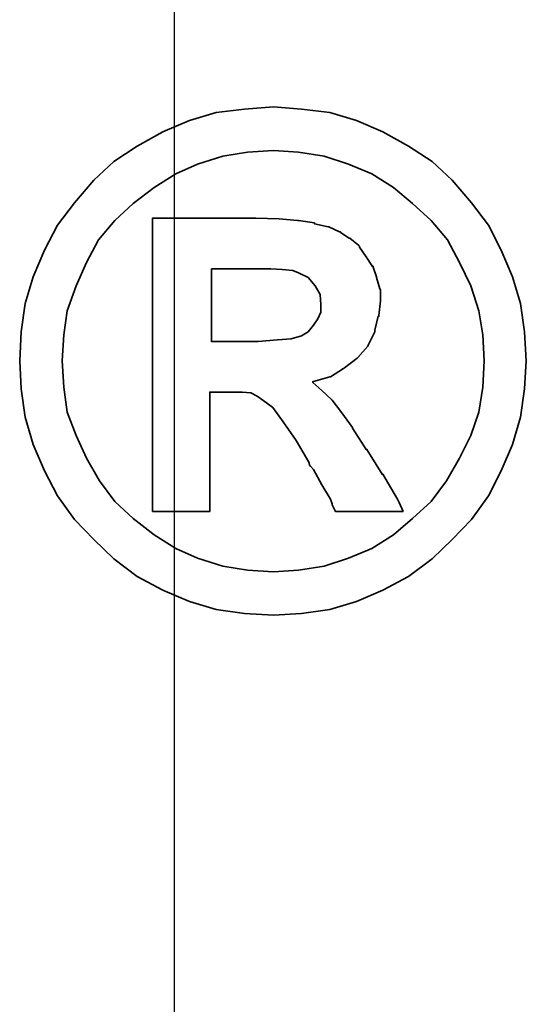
# Model space of a CAD drawing. Header units: millimetres. Extents: x -149 to 142, y -36 to 145.
# Tile 60 of 65: x 118.4 to 119.6, y 53.92 to 56.24. Entities that reach past the tile are written whole.
import ezdxf

# ---------------------------------------------------------------- set-up
doc = ezdxf.new("R2010")
doc.units = ezdxf.units.MM
doc.header["$LTSCALE"] = 0.2
doc.layers.add('layer 1', color=7, linetype='CONTINUOUS')

msp = doc.modelspace()

# ---------------------------------------------------------------- linework, layer by layer
at = {"layer": 'layer 1'}
msp.add_line((118.7652, 80.4253), (118.7652, 14.9253), dxfattribs=at)
at = {"layer": 'layer 1', "color": 1, "lineweight": 35}
for points, knots in [([(119.5978, 55.4378), (119.5978, 55.4378), (119.5938, 55.5062), (119.5938, 55.5062), (119.5938, 55.5062), (119.5938, 55.5062), (119.5843, 55.5729), (119.5843, 55.5729), (119.5843, 55.5729), (119.5843, 55.5729), (119.5652, 55.636), (119.5652, 55.636), (119.5652, 55.636), (119.5652, 55.636), (119.5386, 55.6988), (119.5386, 55.6988), (119.5386, 55.6988), (119.5386, 55.6988), (119.5081, 55.7579), (119.5081, 55.7579), (119.5081, 55.7579), (119.5081, 55.7579), (119.4684, 55.8111), (119.4684, 55.8111), (119.4684, 55.8111), (119.4684, 55.8111), (119.4227, 55.8643), (119.4227, 55.8643), (119.4227, 55.8643), (119.4227, 55.8643), (119.3751, 55.9084), (119.3751, 55.9084), (119.3751, 55.9084), (119.3751, 55.9084), (119.3195, 55.9445), (119.3195, 55.9445), (119.3195, 55.9445), (119.3195, 55.9445), (119.2588, 55.9786), (119.2588, 55.9786), (119.2588, 55.9786), (119.2588, 55.9786), (119.1961, 56.0052), (119.1961, 56.0052), (119.1961, 56.0052), (119.1961, 56.0052), (119.1329, 56.0243), (119.1329, 56.0243), (119.1329, 56.0243), (119.1329, 56.0243), (119.0663, 56.0322), (119.0663, 56.0322), (119.0663, 56.0322), (119.0663, 56.0322), (118.9996, 56.0378), (118.9996, 56.0378), (118.9996, 56.0378), (118.9996, 56.0378), (118.9313, 56.0322), (118.9313, 56.0322), (118.9313, 56.0322), (118.9313, 56.0322), (118.8646, 56.0243), (118.8646, 56.0243), (118.8646, 56.0243), (118.8646, 56.0243), (118.8015, 56.0052), (118.8015, 56.0052), (118.8015, 56.0052), (118.8015, 56.0052), (118.7386, 55.9786), (118.7386, 55.9786), (118.7386, 55.9786), (118.7386, 55.9786), (118.6776, 55.9445), (118.6776, 55.9445), (118.6776, 55.9445), (118.6776, 55.9445), (118.6225, 55.9084), (118.6225, 55.9084), (118.6225, 55.9084), (118.6225, 55.9084), (118.5748, 55.8643), (118.5748, 55.8643), (118.5748, 55.8643), (118.5748, 55.8643), (118.5292, 55.8111), (118.5292, 55.8111), (118.5292, 55.8111), (118.5292, 55.8111), (118.4893, 55.7579), (118.4893, 55.7579), (118.4893, 55.7579), (118.4893, 55.7579), (118.4587, 55.6988), (118.4587, 55.6988), (118.4587, 55.6988), (118.4587, 55.6988), (118.4319, 55.636), (118.4319, 55.636), (118.4319, 55.636), (118.4319, 55.636), (118.4129, 55.5729), (118.4129, 55.5729), (118.4129, 55.5729), (118.4129, 55.5729), (118.4033, 55.5062), (118.4033, 55.5062), (118.4033, 55.5062), (118.4033, 55.5062), (118.3998, 55.4378), (118.3998, 55.4378), (118.3998, 55.4378), (118.3998, 55.4378), (118.4033, 55.3711), (118.4033, 55.3711), (118.4033, 55.3711), (118.4033, 55.3711), (118.4129, 55.3046), (118.4129, 55.3046), (118.4129, 55.3046), (118.4129, 55.3046), (118.4319, 55.2397), (118.4319, 55.2397), (118.4319, 55.2397), (118.4319, 55.2397), (118.4587, 55.177), (118.4587, 55.177), (118.4587, 55.177), (118.4587, 55.177), (118.4893, 55.118), (118.4893, 55.118), (118.4893, 55.118), (118.4893, 55.118), (118.5292, 55.0624), (118.5292, 55.0624), (118.5292, 55.0624), (118.5292, 55.0624), (118.5748, 55.0148), (118.5748, 55.0148), (118.5748, 55.0148), (118.5748, 55.0148), (118.6225, 54.9692), (118.6225, 54.9692), (118.6225, 54.9692), (118.6225, 54.9692), (118.6776, 54.9273), (118.6776, 54.9273), (118.6776, 54.9273), (118.6776, 54.9273), (118.7386, 54.8949), (118.7386, 54.8949), (118.7386, 54.8949), (118.7386, 54.8949), (118.8015, 54.8683), (118.8015, 54.8683), (118.8015, 54.8683), (118.8015, 54.8683), (118.8646, 54.8493), (118.8646, 54.8493), (118.8646, 54.8493), (118.8646, 54.8493), (118.9313, 54.8398), (118.9313, 54.8398), (118.9313, 54.8398), (118.9313, 54.8398), (118.9996, 54.8358), (118.9996, 54.8358), (118.9996, 54.8358), (118.9996, 54.8358), (119.0663, 54.8398), (119.0663, 54.8398), (119.0663, 54.8398), (119.0663, 54.8398), (119.1329, 54.8493), (119.1329, 54.8493), (119.1329, 54.8493), (119.1329, 54.8493), (119.1961, 54.8683), (119.1961, 54.8683), (119.1961, 54.8683), (119.1961, 54.8683), (119.2588, 54.8949), (119.2588, 54.8949), (119.2588, 54.8949), (119.2588, 54.8949), (119.3195, 54.9273), (119.3195, 54.9273), (119.3195, 54.9273), (119.3195, 54.9273), (119.3751, 54.9692), (119.3751, 54.9692), (119.3751, 54.9692), (119.3751, 54.9692), (119.4227, 55.0148), (119.4227, 55.0148), (119.4227, 55.0148), (119.4227, 55.0148), (119.4684, 55.0624), (119.4684, 55.0624), (119.4684, 55.0624), (119.4684, 55.0624), (119.5081, 55.118), (119.5081, 55.118), (119.5081, 55.118), (119.5081, 55.118), (119.5386, 55.177), (119.5386, 55.177), (119.5386, 55.177), (119.5386, 55.177), (119.5652, 55.2397), (119.5652, 55.2397), (119.5652, 55.2397), (119.5652, 55.2397), (119.5843, 55.3046), (119.5843, 55.3046), (119.5843, 55.3046), (119.5843, 55.3046), (119.5938, 55.3711), (119.5938, 55.3711), (119.5938, 55.3711), (119.5938, 55.3711), (119.5978, 55.4378), (119.5978, 55.4378)], [0, 0, 0, 0, 0.017857, 0.017857, 0.017857, 0.017857, 0.035714, 0.035714, 0.035714, 0.035714, 0.053571, 0.053571, 0.053571, 0.053571, 0.071429, 0.071429, 0.071429, 0.071429, 0.089286, 0.089286, 0.089286, 0.089286, 0.107143, 0.107143, 0.107143, 0.107143, 0.125, 0.125, 0.125, 0.125, 0.142857, 0.142857, 0.142857, 0.142857, 0.160714, 0.160714, 0.160714, 0.160714, 0.178571, 0.178571, 0.178571, 0.178571, 0.196429, 0.196429, 0.196429, 0.196429, 0.214286, 0.214286, 0.214286, 0.214286, 0.232143, 0.232143, 0.232143, 0.232143, 0.25, 0.25, 0.25, 0.25, 0.267857, 0.267857, 0.267857, 0.267857, 0.285714, 0.285714, 0.285714, 0.285714, 0.303571, 0.303571, 0.303571, 0.303571, 0.321429, 0.321429, 0.321429, 0.321429, 0.339286, 0.339286, 0.339286, 0.339286, 0.357143, 0.357143, 0.357143, 0.357143, 0.375, 0.375, 0.375, 0.375, 0.392857, 0.392857, 0.392857, 0.392857, 0.410714, 0.410714, 0.410714, 0.410714, 0.428571, 0.428571, 0.428571, 0.428571, 0.446429, 0.446429, 0.446429, 0.446429, 0.464286, 0.464286, 0.464286, 0.464286, 0.482143, 0.482143, 0.482143, 0.482143, 0.5, 0.5, 0.5, 0.5, 0.517857, 0.517857, 0.517857, 0.517857, 0.535714, 0.535714, 0.535714, 0.535714, 0.553571, 0.553571, 0.553571, 0.553571, 0.571429, 0.571429, 0.571429, 0.571429, 0.589286, 0.589286, 0.589286, 0.589286, 0.607143, 0.607143, 0.607143, 0.607143, 0.625, 0.625, 0.625, 0.625, 0.642857, 0.642857, 0.642857, 0.642857, 0.660714, 0.660714, 0.660714, 0.660714, 0.678571, 0.678571, 0.678571, 0.678571, 0.696429, 0.696429, 0.696429, 0.696429, 0.714286, 0.714286, 0.714286, 0.714286, 0.732143, 0.732143, 0.732143, 0.732143, 0.75, 0.75, 0.75, 0.75, 0.767857, 0.767857, 0.767857, 0.767857, 0.785714, 0.785714, 0.785714, 0.785714, 0.803571, 0.803571, 0.803571, 0.803571, 0.821429, 0.821429, 0.821429, 0.821429, 0.839286, 0.839286, 0.839286, 0.839286, 0.857143, 0.857143, 0.857143, 0.857143, 0.875, 0.875, 0.875, 0.875, 0.892857, 0.892857, 0.892857, 0.892857, 0.910714, 0.910714, 0.910714, 0.910714, 0.928571, 0.928571, 0.928571, 0.928571, 0.946429, 0.946429, 0.946429, 0.946429, 0.964286, 0.964286, 0.964286, 0.964286, 0.982143, 0.982143, 0.982143, 0.982143, 1, 1, 1, 1]), ([(119.4985, 55.4378), (119.4985, 55.4378), (119.4948, 55.4987), (119.4948, 55.4987), (119.4948, 55.4987), (119.4948, 55.4987), (119.4854, 55.5559), (119.4854, 55.5559), (119.4854, 55.5559), (119.4854, 55.5559), (119.4664, 55.615), (119.4664, 55.615), (119.4664, 55.615), (119.4664, 55.615), (119.4398, 55.6702), (119.4398, 55.6702), (119.4398, 55.6702), (119.4398, 55.6702), (119.4112, 55.7234), (119.4112, 55.7234), (119.4112, 55.7234), (119.4112, 55.7234), (119.3731, 55.769), (119.3731, 55.769), (119.3731, 55.769), (119.3731, 55.769), (119.329, 55.8091), (119.329, 55.8091), (119.329, 55.8091), (119.329, 55.8091), (119.2834, 55.8472), (119.2834, 55.8472), (119.2834, 55.8472), (119.2834, 55.8472), (119.2322, 55.8798), (119.2322, 55.8798), (119.2322, 55.8798), (119.2322, 55.8798), (119.177, 55.9024), (119.177, 55.9024), (119.177, 55.9024), (119.177, 55.9024), (119.1198, 55.9215), (119.1198, 55.9215), (119.1198, 55.9215), (119.1198, 55.9215), (119.0587, 55.931), (119.0587, 55.931), (119.0587, 55.931), (119.0587, 55.931), (118.9996, 55.935), (118.9996, 55.935), (118.9996, 55.935), (118.9996, 55.935), (118.9386, 55.931), (118.9386, 55.931), (118.9386, 55.931), (118.9386, 55.931), (118.8799, 55.9215), (118.8799, 55.9215), (118.8799, 55.9215), (118.8799, 55.9215), (118.8205, 55.9024), (118.8205, 55.9024), (118.8205, 55.9024), (118.8205, 55.9024), (118.7691, 55.8798), (118.7691, 55.8798), (118.7691, 55.8798), (118.7691, 55.8798), (118.7177, 55.8472), (118.7177, 55.8472), (118.7177, 55.8472), (118.7177, 55.8472), (118.6681, 55.8091), (118.6681, 55.8091), (118.6681, 55.8091), (118.6681, 55.8091), (118.6246, 55.769), (118.6246, 55.769), (118.6246, 55.769), (118.6246, 55.769), (118.5863, 55.7234), (118.5863, 55.7234), (118.5863, 55.7234), (118.5863, 55.7234), (118.5578, 55.6702), (118.5578, 55.6702), (118.5578, 55.6702), (118.5578, 55.6702), (118.5331, 55.615), (118.5331, 55.615), (118.5331, 55.615), (118.5331, 55.615), (118.5121, 55.5559), (118.5121, 55.5559), (118.5121, 55.5559), (118.5121, 55.5559), (118.5044, 55.4987), (118.5044, 55.4987), (118.5044, 55.4987), (118.5044, 55.4987), (118.5006, 55.4378), (118.5006, 55.4378), (118.5006, 55.4378), (118.5006, 55.4378), (118.5044, 55.3748), (118.5044, 55.3748), (118.5044, 55.3748), (118.5044, 55.3748), (118.5121, 55.3161), (118.5121, 55.3161), (118.5121, 55.3161), (118.5121, 55.3161), (118.5331, 55.2607), (118.5331, 55.2607), (118.5331, 55.2607), (118.5331, 55.2607), (118.5578, 55.2073), (118.5578, 55.2073), (118.5578, 55.2073), (118.5578, 55.2073), (118.5883, 55.1541), (118.5883, 55.1541), (118.5883, 55.1541), (118.5883, 55.1541), (118.6246, 55.1045), (118.6246, 55.1045), (118.6246, 55.1045), (118.6246, 55.1045), (118.6681, 55.0644), (118.6681, 55.0644), (118.6681, 55.0644), (118.6681, 55.0644), (118.7177, 55.0263), (118.7177, 55.0263), (118.7177, 55.0263), (118.7177, 55.0263), (118.7691, 54.994), (118.7691, 54.994), (118.7691, 54.994), (118.7691, 54.994), (118.8205, 54.9713), (118.8205, 54.9713), (118.8205, 54.9713), (118.8205, 54.9713), (118.8799, 54.9521), (118.8799, 54.9521), (118.8799, 54.9521), (118.8799, 54.9521), (118.9386, 54.9426), (118.9386, 54.9426), (118.9386, 54.9426), (118.9386, 54.9426), (118.9996, 54.9388), (118.9996, 54.9388), (118.9996, 54.9388), (118.9996, 54.9388), (119.0587, 54.9426), (119.0587, 54.9426), (119.0587, 54.9426), (119.0587, 54.9426), (119.1198, 54.9521), (119.1198, 54.9521), (119.1198, 54.9521), (119.1198, 54.9521), (119.177, 54.9713), (119.177, 54.9713), (119.177, 54.9713), (119.177, 54.9713), (119.2322, 54.994), (119.2322, 54.994), (119.2322, 54.994), (119.2322, 54.994), (119.2834, 55.0263), (119.2834, 55.0263), (119.2834, 55.0263), (119.2834, 55.0263), (119.329, 55.0644), (119.329, 55.0644), (119.329, 55.0644), (119.329, 55.0644), (119.3731, 55.1045), (119.3731, 55.1045), (119.3731, 55.1045), (119.3731, 55.1045), (119.4092, 55.1541), (119.4092, 55.1541), (119.4092, 55.1541), (119.4092, 55.1541), (119.4398, 55.2073), (119.4398, 55.2073), (119.4398, 55.2073), (119.4398, 55.2073), (119.4664, 55.2607), (119.4664, 55.2607), (119.4664, 55.2607), (119.4664, 55.2607), (119.4854, 55.3161), (119.4854, 55.3161), (119.4854, 55.3161), (119.4854, 55.3161), (119.4948, 55.3748), (119.4948, 55.3748), (119.4948, 55.3748), (119.4948, 55.3748), (119.4985, 55.4378), (119.4985, 55.4378)], [0, 0, 0, 0, 0.019231, 0.019231, 0.019231, 0.019231, 0.038462, 0.038462, 0.038462, 0.038462, 0.057692, 0.057692, 0.057692, 0.057692, 0.076923, 0.076923, 0.076923, 0.076923, 0.096154, 0.096154, 0.096154, 0.096154, 0.115385, 0.115385, 0.115385, 0.115385, 0.134615, 0.134615, 0.134615, 0.134615, 0.153846, 0.153846, 0.153846, 0.153846, 0.173077, 0.173077, 0.173077, 0.173077, 0.192308, 0.192308, 0.192308, 0.192308, 0.211538, 0.211538, 0.211538, 0.211538, 0.230769, 0.230769, 0.230769, 0.230769, 0.25, 0.25, 0.25, 0.25, 0.269231, 0.269231, 0.269231, 0.269231, 0.288462, 0.288462, 0.288462, 0.288462, 0.307692, 0.307692, 0.307692, 0.307692, 0.326923, 0.326923, 0.326923, 0.326923, 0.346154, 0.346154, 0.346154, 0.346154, 0.365385, 0.365385, 0.365385, 0.365385, 0.384615, 0.384615, 0.384615, 0.384615, 0.403846, 0.403846, 0.403846, 0.403846, 0.423077, 0.423077, 0.423077, 0.423077, 0.442308, 0.442308, 0.442308, 0.442308, 0.461538, 0.461538, 0.461538, 0.461538, 0.480769, 0.480769, 0.480769, 0.480769, 0.5, 0.5, 0.5, 0.5, 0.519231, 0.519231, 0.519231, 0.519231, 0.538462, 0.538462, 0.538462, 0.538462, 0.557692, 0.557692, 0.557692, 0.557692, 0.576923, 0.576923, 0.576923, 0.576923, 0.596154, 0.596154, 0.596154, 0.596154, 0.615385, 0.615385, 0.615385, 0.615385, 0.634615, 0.634615, 0.634615, 0.634615, 0.653846, 0.653846, 0.653846, 0.653846, 0.673077, 0.673077, 0.673077, 0.673077, 0.692308, 0.692308, 0.692308, 0.692308, 0.711538, 0.711538, 0.711538, 0.711538, 0.730769, 0.730769, 0.730769, 0.730769, 0.75, 0.75, 0.75, 0.75, 0.769231, 0.769231, 0.769231, 0.769231, 0.788462, 0.788462, 0.788462, 0.788462, 0.807692, 0.807692, 0.807692, 0.807692, 0.826923, 0.826923, 0.826923, 0.826923, 0.846154, 0.846154, 0.846154, 0.846154, 0.865385, 0.865385, 0.865385, 0.865385, 0.884615, 0.884615, 0.884615, 0.884615, 0.903846, 0.903846, 0.903846, 0.903846, 0.923077, 0.923077, 0.923077, 0.923077, 0.942308, 0.942308, 0.942308, 0.942308, 0.961538, 0.961538, 0.961538, 0.961538, 0.980769, 0.980769, 0.980769, 0.980769, 1, 1, 1, 1]), ([(118.714, 55.097), (118.714, 55.097), (118.714, 55.1045), (118.714, 55.1045), (118.714, 55.1045), (118.714, 55.1045), (118.714, 55.1254), (118.714, 55.1254), (118.714, 55.1254), (118.714, 55.1254), (118.714, 55.1599), (118.714, 55.1599), (118.714, 55.1599), (118.714, 55.1599), (118.714, 55.2016), (118.714, 55.2016), (118.714, 55.2016), (118.714, 55.2016), (118.714, 55.251), (118.714, 55.251), (118.714, 55.251), (118.714, 55.251), (118.714, 55.3046), (118.714, 55.3046), (118.714, 55.3046), (118.714, 55.3046), (118.714, 55.4263), (118.714, 55.4263), (118.714, 55.4263), (118.714, 55.4263), (118.714, 55.5481), (118.714, 55.5481), (118.714, 55.5481), (118.714, 55.5481), (118.714, 55.6055), (118.714, 55.6055), (118.714, 55.6055), (118.714, 55.6055), (118.714, 55.6551), (118.714, 55.6551), (118.714, 55.6551), (118.714, 55.6551), (118.714, 55.7006), (118.714, 55.7006), (118.714, 55.7006), (118.714, 55.7006), (118.714, 55.7313), (118.714, 55.7313), (118.714, 55.7313), (118.714, 55.7313), (118.714, 55.752), (118.714, 55.752), (118.714, 55.752), (118.714, 55.752), (118.714, 55.7599), (118.714, 55.7599), (118.714, 55.7599), (118.714, 55.7599), (118.714, 55.775), (118.714, 55.775), (118.714, 55.775), (118.714, 55.775), (118.7273, 55.775), (118.7273, 55.775), (118.7273, 55.775), (118.7273, 55.775), (118.7312, 55.775), (118.7312, 55.775), (118.7312, 55.775), (118.7312, 55.775), (118.7386, 55.775), (118.7386, 55.775), (118.7386, 55.775), (118.7386, 55.775), (118.7654, 55.775), (118.7654, 55.775), (118.7654, 55.775), (118.7654, 55.775), (118.8015, 55.775), (118.8015, 55.775), (118.8015, 55.775), (118.8015, 55.775), (118.8436, 55.775), (118.8436, 55.775), (118.8436, 55.775), (118.8436, 55.775), (118.8872, 55.775), (118.8872, 55.775), (118.8872, 55.775), (118.8872, 55.775), (118.9218, 55.775), (118.9218, 55.775), (118.9218, 55.775), (118.9218, 55.775), (118.9446, 55.775), (118.9446, 55.775), (118.9446, 55.775), (118.9446, 55.775), (118.9519, 55.775), (118.9519, 55.775), (118.9519, 55.775), (118.9519, 55.775), (118.9559, 55.775), (118.9559, 55.775), (118.9559, 55.775), (118.9559, 55.775), (118.9579, 55.775), (118.9579, 55.775), (118.9579, 55.775), (118.9579, 55.775), (119.0131, 55.773), (119.0131, 55.773), (119.0131, 55.773), (119.0131, 55.773), (119.0567, 55.769), (119.0567, 55.769), (119.0567, 55.769), (119.0567, 55.769), (119.0587, 55.769), (119.0587, 55.769), (119.0587, 55.769), (119.0587, 55.769), (119.0968, 55.7635), (119.0968, 55.7635), (119.0968, 55.7635), (119.0968, 55.7635), (119.0968, 55.7615), (119.0968, 55.7615), (119.0968, 55.7615), (119.0968, 55.7615), (119.1294, 55.7539), (119.1294, 55.7539), (119.1294, 55.7539), (119.1294, 55.7539), (119.131, 55.7539), (119.131, 55.7539), (119.131, 55.7539), (119.131, 55.7539), (119.156, 55.7426), (119.156, 55.7426), (119.156, 55.7426), (119.156, 55.7426), (119.158, 55.7426), (119.158, 55.7426), (119.158, 55.7426), (119.158, 55.7426), (119.158, 55.7408), (119.158, 55.7408), (119.158, 55.7408), (119.158, 55.7408), (119.1786, 55.7273), (119.1786, 55.7273), (119.1786, 55.7273), (119.1786, 55.7273), (119.1808, 55.7273), (119.1808, 55.7273), (119.1808, 55.7273), (119.1808, 55.7273), (119.2016, 55.7101), (119.2016, 55.7101), (119.2016, 55.7101), (119.2016, 55.7101), (119.2036, 55.7083), (119.2036, 55.7083), (119.2036, 55.7083), (119.2036, 55.7083), (119.2036, 55.7063), (119.2036, 55.7063), (119.2036, 55.7063), (119.2036, 55.7063), (119.2187, 55.6835), (119.2187, 55.6835), (119.2187, 55.6835), (119.2187, 55.6835), (119.2338, 55.6607), (119.2338, 55.6607), (119.2338, 55.6607), (119.2338, 55.6607), (119.236, 55.6607), (119.236, 55.6607), (119.236, 55.6607), (119.236, 55.6607), (119.236, 55.6587), (119.236, 55.6587), (119.236, 55.6587), (119.236, 55.6587), (119.2433, 55.636), (119.2433, 55.636), (119.2433, 55.636), (119.2433, 55.636), (119.2433, 55.6341), (119.2433, 55.6341), (119.2433, 55.6341), (119.2433, 55.6341), (119.2512, 55.6075), (119.2512, 55.6075), (119.2512, 55.6075), (119.2512, 55.6075), (119.2528, 55.6055), (119.2528, 55.6055), (119.2528, 55.6055), (119.2528, 55.6055), (119.2528, 55.5805), (119.2528, 55.5805), (119.2528, 55.5805), (119.2528, 55.5805), (119.2528, 55.5789), (119.2528, 55.5789), (119.2528, 55.5789), (119.2528, 55.5789), (119.2493, 55.5443), (119.2493, 55.5443), (119.2493, 55.5443), (119.2493, 55.5443), (119.2493, 55.5428), (119.2493, 55.5428), (119.2493, 55.5428), (119.2493, 55.5428), (119.2473, 55.5428), (119.2473, 55.5428), (119.2473, 55.5428), (119.2473, 55.5428), (119.2395, 55.5102), (119.2395, 55.5102), (119.2395, 55.5102), (119.2395, 55.5102), (119.2395, 55.5082), (119.2395, 55.5082), (119.2395, 55.5082), (119.2395, 55.5082), (119.2395, 55.5062), (119.2395, 55.5062), (119.2395, 55.5062), (119.2395, 55.5062), (119.2242, 55.4741), (119.2242, 55.4741), (119.2242, 55.4741), (119.2242, 55.4741), (119.2227, 55.4719), (119.2227, 55.4719), (119.2227, 55.4719), (119.2227, 55.4719), (119.1996, 55.4455), (119.1996, 55.4455), (119.1996, 55.4455), (119.1996, 55.4455), (119.1976, 55.4435), (119.1976, 55.4435), (119.1976, 55.4435), (119.1976, 55.4435), (119.1675, 55.4205), (119.1675, 55.4205), (119.1675, 55.4205), (119.1675, 55.4205), (119.1655, 55.4189), (119.1655, 55.4189), (119.1655, 55.4189), (119.1655, 55.4189), (119.1349, 55.3999), (119.1349, 55.3999), (119.1349, 55.3999), (119.1349, 55.3999), (119.1329, 55.3999), (119.1329, 55.3999), (119.1329, 55.3999), (119.1329, 55.3999), (119.0948, 55.3883), (119.0948, 55.3883), (119.0948, 55.3883), (119.0948, 55.3883), (119.0929, 55.3883), (119.0929, 55.3883), (119.0929, 55.3883), (119.0929, 55.3883), (119.0929, 55.3864), (119.0929, 55.3864), (119.0929, 55.3864), (119.0929, 55.3864), (119.1139, 55.3673), (119.1139, 55.3673), (119.1139, 55.3673), (119.1139, 55.3673), (119.1369, 55.3463), (119.1369, 55.3463), (119.1369, 55.3463), (119.1369, 55.3463), (119.1387, 55.3447), (119.1387, 55.3447), (119.1387, 55.3447), (119.1387, 55.3447), (119.1615, 55.3141), (119.1615, 55.3141), (119.1615, 55.3141), (119.1615, 55.3141), (119.1865, 55.2796), (119.1865, 55.2796), (119.1865, 55.2796), (119.1865, 55.2796), (119.1865, 55.278), (119.1865, 55.278), (119.1865, 55.278), (119.1865, 55.278), (119.2149, 55.2339), (119.2149, 55.2339), (119.2149, 55.2339), (119.2149, 55.2339), (119.2187, 55.2282), (119.2187, 55.2282), (119.2187, 55.2282), (119.2187, 55.2282), (119.2207, 55.2282), (119.2207, 55.2282), (119.2207, 55.2282), (119.2207, 55.2282), (119.2282, 55.2149), (119.2282, 55.2149), (119.2282, 55.2149), (119.2282, 55.2149), (119.2568, 55.1692), (119.2568, 55.1692), (119.2568, 55.1692), (119.2568, 55.1692), (119.2588, 55.1692), (119.2588, 55.1692), (119.2588, 55.1692), (119.2588, 55.1692), (119.2854, 55.1236), (119.2854, 55.1236), (119.2854, 55.1236), (119.2854, 55.1236), (119.2929, 55.1101), (119.2929, 55.1101), (119.2929, 55.1101), (119.2929, 55.1101), (119.2969, 55.1025), (119.2969, 55.1025), (119.2969, 55.1025), (119.2969, 55.1025), (119.3064, 55.0815), (119.3064, 55.0815), (119.3064, 55.0815), (119.3064, 55.0815), (119.2854, 55.0815), (119.2854, 55.0815), (119.2854, 55.0815), (119.2854, 55.0815), (119.2816, 55.0815), (119.2816, 55.0815), (119.2816, 55.0815), (119.2816, 55.0815), (119.2643, 55.0815), (119.2643, 55.0815), (119.2643, 55.0815), (119.2643, 55.0815), (119.2187, 55.0815), (119.2187, 55.0815), (119.2187, 55.0815), (119.2187, 55.0815), (119.173, 55.0815), (119.173, 55.0815), (119.173, 55.0815), (119.173, 55.0815), (119.158, 55.0815), (119.158, 55.0815), (119.158, 55.0815), (119.158, 55.0815), (119.154, 55.0815), (119.154, 55.0815), (119.154, 55.0815), (119.154, 55.0815), (119.1464, 55.0815), (119.1464, 55.0815), (119.1464, 55.0815), (119.1464, 55.0815), (119.1425, 55.0894), (119.1425, 55.0894), (119.1425, 55.0894), (119.1425, 55.0894), (119.1387, 55.097), (119.1387, 55.097), (119.1387, 55.097), (119.1387, 55.097), (119.1387, 55.099), (119.1387, 55.099), (119.1387, 55.099), (119.1387, 55.099), (119.1349, 55.1101), (119.1349, 55.1101), (119.1349, 55.1101), (119.1349, 55.1101), (119.1139, 55.1446), (119.1139, 55.1446), (119.1139, 55.1446), (119.1139, 55.1446), (119.0948, 55.1805), (119.0948, 55.1805), (119.0948, 55.1805), (119.0948, 55.1805), (119.0873, 55.1883), (119.0873, 55.1883), (119.0873, 55.1883), (119.0873, 55.1883), (119.0853, 55.1903), (119.0853, 55.1903), (119.0853, 55.1903), (119.0853, 55.1903), (119.0853, 55.1921), (119.0853, 55.1921), (119.0853, 55.1921), (119.0853, 55.1921), (119.0833, 55.1978), (119.0833, 55.1978), (119.0833, 55.1978), (119.0833, 55.1978), (119.0532, 55.2492), (119.0532, 55.2492), (119.0532, 55.2492), (119.0532, 55.2492), (119.0226, 55.2929), (119.0226, 55.2929), (119.0226, 55.2929), (119.0226, 55.2929), (118.998, 55.3274), (118.998, 55.3274), (118.998, 55.3274), (118.998, 55.3274), (118.975, 55.3447), (118.975, 55.3447), (118.975, 55.3447), (118.975, 55.3447), (118.9615, 55.3542), (118.9615, 55.3542), (118.9615, 55.3542), (118.9615, 55.3542), (118.9464, 55.3618), (118.9464, 55.3618), (118.9464, 55.3618), (118.9464, 55.3618), (118.9255, 55.3637), (118.9255, 55.3637), (118.9255, 55.3637), (118.9255, 55.3637), (118.8987, 55.3637), (118.8987, 55.3637), (118.8987, 55.3637), (118.8987, 55.3637), (118.8948, 55.3637), (118.8948, 55.3637), (118.8948, 55.3637), (118.8948, 55.3637), (118.8912, 55.3637), (118.8912, 55.3637), (118.8912, 55.3637), (118.8912, 55.3637), (118.8682, 55.3637), (118.8682, 55.3637), (118.8682, 55.3637), (118.8682, 55.3637), (118.8491, 55.3637), (118.8491, 55.3637), (118.8491, 55.3637), (118.8491, 55.3637), (118.8491, 55.35), (118.8491, 55.35), (118.8491, 55.35), (118.8491, 55.35), (118.8491, 55.3352), (118.8491, 55.3352), (118.8491, 55.3352), (118.8491, 55.3352), (118.8491, 55.2891), (118.8491, 55.2891), (118.8491, 55.2891), (118.8491, 55.2891), (118.8491, 55.2397), (118.8491, 55.2397), (118.8491, 55.2397), (118.8491, 55.2397), (118.8491, 55.1863), (118.8491, 55.1863), (118.8491, 55.1863), (118.8491, 55.1863), (118.8491, 55.1426), (118.8491, 55.1426), (118.8491, 55.1426), (118.8491, 55.1426), (118.8491, 55.1254), (118.8491, 55.1254), (118.8491, 55.1254), (118.8491, 55.1254), (118.8491, 55.1121), (118.8491, 55.1121), (118.8491, 55.1121), (118.8491, 55.1121), (118.8491, 55.1006), (118.8491, 55.1006), (118.8491, 55.1006), (118.8491, 55.1006), (118.8491, 55.097), (118.8491, 55.097), (118.8491, 55.097), (118.8491, 55.097), (118.8491, 55.0815), (118.8491, 55.0815), (118.8491, 55.0815), (118.8491, 55.0815), (118.836, 55.0815), (118.836, 55.0815), (118.836, 55.0815), (118.836, 55.0815), (118.832, 55.0815), (118.832, 55.0815), (118.832, 55.0815), (118.832, 55.0815), (118.8205, 55.0815), (118.8205, 55.0815), (118.8205, 55.0815), (118.8205, 55.0815), (118.7808, 55.0815), (118.7808, 55.0815), (118.7808, 55.0815), (118.7808, 55.0815), (118.7463, 55.0815), (118.7463, 55.0815), (118.7463, 55.0815), (118.7463, 55.0815), (118.735, 55.0815), (118.735, 55.0815), (118.735, 55.0815), (118.735, 55.0815), (118.7273, 55.0815), (118.7273, 55.0815), (118.7273, 55.0815), (118.7273, 55.0815), (118.714, 55.0815), (118.714, 55.0815), (118.714, 55.0815), (118.714, 55.0815), (118.714, 55.097), (118.714, 55.097)], [0, 0, 0, 0, 0.007407, 0.007407, 0.007407, 0.007407, 0.014815, 0.014815, 0.014815, 0.014815, 0.022222, 0.022222, 0.022222, 0.022222, 0.02963, 0.02963, 0.02963, 0.02963, 0.037037, 0.037037, 0.037037, 0.037037, 0.044444, 0.044444, 0.044444, 0.044444, 0.051852, 0.051852, 0.051852, 0.051852, 0.059259, 0.059259, 0.059259, 0.059259, 0.066667, 0.066667, 0.066667, 0.066667, 0.074074, 0.074074, 0.074074, 0.074074, 0.081481, 0.081481, 0.081481, 0.081481, 0.088889, 0.088889, 0.088889, 0.088889, 0.096296, 0.096296, 0.096296, 0.096296, 0.103704, 0.103704, 0.103704, 0.103704, 0.111111, 0.111111, 0.111111, 0.111111, 0.118519, 0.118519, 0.118519, 0.118519, 0.125926, 0.125926, 0.125926, 0.125926, 0.133333, 0.133333, 0.133333, 0.133333, 0.140741, 0.140741, 0.140741, 0.140741, 0.148148, 0.148148, 0.148148, 0.148148, 0.155556, 0.155556, 0.155556, 0.155556, 0.162963, 0.162963, 0.162963, 0.162963, 0.17037, 0.17037, 0.17037, 0.17037, 0.177778, 0.177778, 0.177778, 0.177778, 0.185185, 0.185185, 0.185185, 0.185185, 0.192593, 0.192593, 0.192593, 0.192593, 0.2, 0.2, 0.2, 0.2, 0.207407, 0.207407, 0.207407, 0.207407, 0.214815, 0.214815, 0.214815, 0.214815, 0.222222, 0.222222, 0.222222, 0.222222, 0.22963, 0.22963, 0.22963, 0.22963, 0.237037, 0.237037, 0.237037, 0.237037, 0.244444, 0.244444, 0.244444, 0.244444, 0.251852, 0.251852, 0.251852, 0.251852, 0.259259, 0.259259, 0.259259, 0.259259, 0.266667, 0.266667, 0.266667, 0.266667, 0.274074, 0.274074, 0.274074, 0.274074, 0.281481, 0.281481, 0.281481, 0.281481, 0.288889, 0.288889, 0.288889, 0.288889, 0.296296, 0.296296, 0.296296, 0.296296, 0.303704, 0.303704, 0.303704, 0.303704, 0.311111, 0.311111, 0.311111, 0.311111, 0.318519, 0.318519, 0.318519, 0.318519, 0.325926, 0.325926, 0.325926, 0.325926, 0.333333, 0.333333, 0.333333, 0.333333, 0.340741, 0.340741, 0.340741, 0.340741, 0.348148, 0.348148, 0.348148, 0.348148, 0.355556, 0.355556, 0.355556, 0.355556, 0.362963, 0.362963, 0.362963, 0.362963, 0.37037, 0.37037, 0.37037, 0.37037, 0.377778, 0.377778, 0.377778, 0.377778, 0.385185, 0.385185, 0.385185, 0.385185, 0.392593, 0.392593, 0.392593, 0.392593, 0.4, 0.4, 0.4, 0.4, 0.407407, 0.407407, 0.407407, 0.407407, 0.414815, 0.414815, 0.414815, 0.414815, 0.422222, 0.422222, 0.422222, 0.422222, 0.42963, 0.42963, 0.42963, 0.42963, 0.437037, 0.437037, 0.437037, 0.437037, 0.444444, 0.444444, 0.444444, 0.444444, 0.451852, 0.451852, 0.451852, 0.451852, 0.459259, 0.459259, 0.459259, 0.459259, 0.466667, 0.466667, 0.466667, 0.466667, 0.474074, 0.474074, 0.474074, 0.474074, 0.481481, 0.481481, 0.481481, 0.481481, 0.488889, 0.488889, 0.488889, 0.488889, 0.496296, 0.496296, 0.496296, 0.496296, 0.503704, 0.503704, 0.503704, 0.503704, 0.511111, 0.511111, 0.511111, 0.511111, 0.518519, 0.518519, 0.518519, 0.518519, 0.525926, 0.525926, 0.525926, 0.525926, 0.533333, 0.533333, 0.533333, 0.533333, 0.540741, 0.540741, 0.540741, 0.540741, 0.548148, 0.548148, 0.548148, 0.548148, 0.555556, 0.555556, 0.555556, 0.555556, 0.562963, 0.562963, 0.562963, 0.562963, 0.57037, 0.57037, 0.57037, 0.57037, 0.577778, 0.577778, 0.577778, 0.577778, 0.585185, 0.585185, 0.585185, 0.585185, 0.592593, 0.592593, 0.592593, 0.592593, 0.6, 0.6, 0.6, 0.6, 0.607407, 0.607407, 0.607407, 0.607407, 0.614815, 0.614815, 0.614815, 0.614815, 0.622222, 0.622222, 0.622222, 0.622222, 0.62963, 0.62963, 0.62963, 0.62963, 0.637037, 0.637037, 0.637037, 0.637037, 0.644444, 0.644444, 0.644444, 0.644444, 0.651852, 0.651852, 0.651852, 0.651852, 0.659259, 0.659259, 0.659259, 0.659259, 0.666667, 0.666667, 0.666667, 0.666667, 0.674074, 0.674074, 0.674074, 0.674074, 0.681481, 0.681481, 0.681481, 0.681481, 0.688889, 0.688889, 0.688889, 0.688889, 0.696296, 0.696296, 0.696296, 0.696296, 0.703704, 0.703704, 0.703704, 0.703704, 0.711111, 0.711111, 0.711111, 0.711111, 0.718519, 0.718519, 0.718519, 0.718519, 0.725926, 0.725926, 0.725926, 0.725926, 0.733333, 0.733333, 0.733333, 0.733333, 0.740741, 0.740741, 0.740741, 0.740741, 0.748148, 0.748148, 0.748148, 0.748148, 0.755556, 0.755556, 0.755556, 0.755556, 0.762963, 0.762963, 0.762963, 0.762963, 0.77037, 0.77037, 0.77037, 0.77037, 0.777778, 0.777778, 0.777778, 0.777778, 0.785185, 0.785185, 0.785185, 0.785185, 0.792593, 0.792593, 0.792593, 0.792593, 0.8, 0.8, 0.8, 0.8, 0.807407, 0.807407, 0.807407, 0.807407, 0.814815, 0.814815, 0.814815, 0.814815, 0.822222, 0.822222, 0.822222, 0.822222, 0.82963, 0.82963, 0.82963, 0.82963, 0.837037, 0.837037, 0.837037, 0.837037, 0.844444, 0.844444, 0.844444, 0.844444, 0.851852, 0.851852, 0.851852, 0.851852, 0.859259, 0.859259, 0.859259, 0.859259, 0.866667, 0.866667, 0.866667, 0.866667, 0.874074, 0.874074, 0.874074, 0.874074, 0.881481, 0.881481, 0.881481, 0.881481, 0.888889, 0.888889, 0.888889, 0.888889, 0.896296, 0.896296, 0.896296, 0.896296, 0.903704, 0.903704, 0.903704, 0.903704, 0.911111, 0.911111, 0.911111, 0.911111, 0.918519, 0.918519, 0.918519, 0.918519, 0.925926, 0.925926, 0.925926, 0.925926, 0.933333, 0.933333, 0.933333, 0.933333, 0.940741, 0.940741, 0.940741, 0.940741, 0.948148, 0.948148, 0.948148, 0.948148, 0.955556, 0.955556, 0.955556, 0.955556, 0.962963, 0.962963, 0.962963, 0.962963, 0.97037, 0.97037, 0.97037, 0.97037, 0.977778, 0.977778, 0.977778, 0.977778, 0.985185, 0.985185, 0.985185, 0.985185, 0.992593, 0.992593, 0.992593, 0.992593, 1, 1, 1, 1]), ([(118.8531, 55.6551), (118.8531, 55.6551), (118.8531, 55.6396), (118.8531, 55.6396), (118.8531, 55.6396), (118.8531, 55.6396), (118.8531, 55.6055), (118.8531, 55.6055), (118.8531, 55.6055), (118.8531, 55.6055), (118.8531, 55.5672), (118.8531, 55.5672), (118.8531, 55.5672), (118.8531, 55.5672), (118.8531, 55.5332), (118.8531, 55.5332), (118.8531, 55.5332), (118.8531, 55.5332), (118.8531, 55.4987), (118.8531, 55.4987), (118.8531, 55.4987), (118.8531, 55.4987), (118.8531, 55.4834), (118.8531, 55.4834), (118.8531, 55.4834), (118.8531, 55.4834), (118.8567, 55.4834), (118.8567, 55.4834), (118.8567, 55.4834), (118.8567, 55.4834), (118.8987, 55.4834), (118.8987, 55.4834), (118.8987, 55.4834), (118.8987, 55.4834), (118.9446, 55.4834), (118.9446, 55.4834), (118.9446, 55.4834), (118.9446, 55.4834), (118.9597, 55.4834), (118.9597, 55.4834), (118.9597, 55.4834), (118.9597, 55.4834), (118.9634, 55.4834), (118.9634, 55.4834), (118.9634, 55.4834), (118.9634, 55.4834), (119.0091, 55.4872), (119.0091, 55.4872), (119.0091, 55.4872), (119.0091, 55.4872), (119.0416, 55.4892), (119.0416, 55.4892), (119.0416, 55.4892), (119.0416, 55.4892), (119.0663, 55.4967), (119.0663, 55.4967), (119.0663, 55.4967), (119.0663, 55.4967), (119.0817, 55.5062), (119.0817, 55.5062), (119.0817, 55.5062), (119.0817, 55.5062), (119.0948, 55.5215), (119.0948, 55.5215), (119.0948, 55.5215), (119.0948, 55.5215), (119.1044, 55.5368), (119.1044, 55.5368), (119.1044, 55.5368), (119.1044, 55.5368), (119.1119, 55.5523), (119.1119, 55.5523), (119.1119, 55.5523), (119.1119, 55.5523), (119.1119, 55.5709), (119.1119, 55.5709), (119.1119, 55.5709), (119.1119, 55.5709), (119.1103, 55.594), (119.1103, 55.594), (119.1103, 55.594), (119.1103, 55.594), (119.0988, 55.615), (119.0988, 55.615), (119.0988, 55.615), (119.0988, 55.615), (119.0817, 55.6341), (119.0817, 55.6341), (119.0817, 55.6341), (119.0817, 55.6341), (119.0587, 55.6456), (119.0587, 55.6456), (119.0587, 55.6456), (119.0587, 55.6456), (119.0454, 55.6511), (119.0454, 55.6511), (119.0454, 55.6511), (119.0454, 55.6511), (119.0206, 55.6531), (119.0206, 55.6531), (119.0206, 55.6531), (119.0206, 55.6531), (118.994, 55.6551), (118.994, 55.6551), (118.994, 55.6551), (118.994, 55.6551), (118.9559, 55.6551), (118.9559, 55.6551), (118.9559, 55.6551), (118.9559, 55.6551), (118.9519, 55.6551), (118.9519, 55.6551), (118.9519, 55.6551), (118.9519, 55.6551), (118.9368, 55.6551), (118.9368, 55.6551), (118.9368, 55.6551), (118.9368, 55.6551), (118.8948, 55.6551), (118.8948, 55.6551), (118.8948, 55.6551), (118.8948, 55.6551), (118.8567, 55.6551), (118.8567, 55.6551), (118.8567, 55.6551), (118.8567, 55.6551), (118.8531, 55.6551), (118.8531, 55.6551)], [0, 0, 0, 0, 0.03125, 0.03125, 0.03125, 0.03125, 0.0625, 0.0625, 0.0625, 0.0625, 0.09375, 0.09375, 0.09375, 0.09375, 0.125, 0.125, 0.125, 0.125, 0.15625, 0.15625, 0.15625, 0.15625, 0.1875, 0.1875, 0.1875, 0.1875, 0.21875, 0.21875, 0.21875, 0.21875, 0.25, 0.25, 0.25, 0.25, 0.28125, 0.28125, 0.28125, 0.28125, 0.3125, 0.3125, 0.3125, 0.3125, 0.34375, 0.34375, 0.34375, 0.34375, 0.375, 0.375, 0.375, 0.375, 0.40625, 0.40625, 0.40625, 0.40625, 0.4375, 0.4375, 0.4375, 0.4375, 0.46875, 0.46875, 0.46875, 0.46875, 0.5, 0.5, 0.5, 0.5, 0.53125, 0.53125, 0.53125, 0.53125, 0.5625, 0.5625, 0.5625, 0.5625, 0.59375, 0.59375, 0.59375, 0.59375, 0.625, 0.625, 0.625, 0.625, 0.65625, 0.65625, 0.65625, 0.65625, 0.6875, 0.6875, 0.6875, 0.6875, 0.71875, 0.71875, 0.71875, 0.71875, 0.75, 0.75, 0.75, 0.75, 0.78125, 0.78125, 0.78125, 0.78125, 0.8125, 0.8125, 0.8125, 0.8125, 0.84375, 0.84375, 0.84375, 0.84375, 0.875, 0.875, 0.875, 0.875, 0.90625, 0.90625, 0.90625, 0.90625, 0.9375, 0.9375, 0.9375, 0.9375, 0.96875, 0.96875, 0.96875, 0.96875, 1, 1, 1, 1])]:
    msp.add_open_spline(points, degree=3, knots=knots, dxfattribs=at)

doc.saveas('drawing.dxf')
